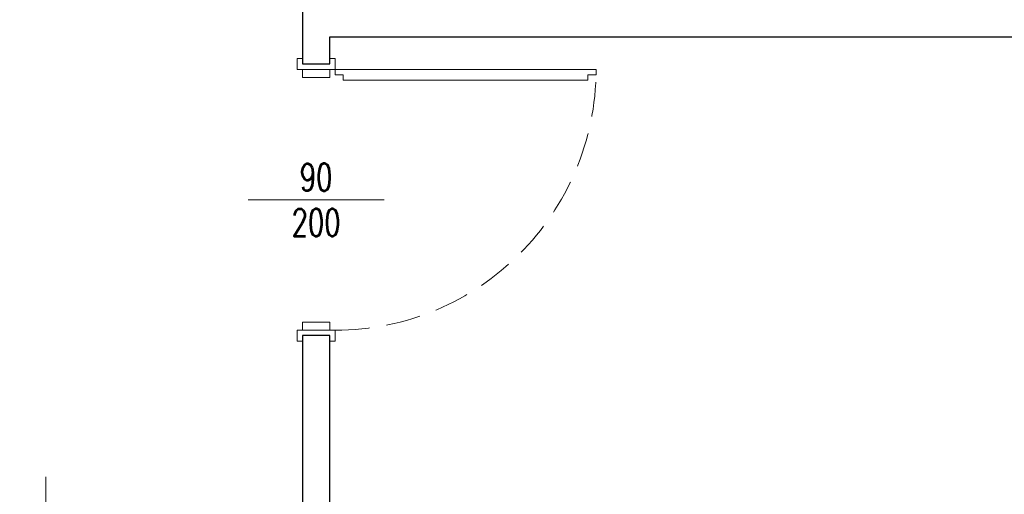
# Model space of a CAD drawing. Header units: millimetres. Extents: x 6161 to 8965, y -9035 to -5431.
# Tile 8 of 256: x 6405 to 6767, y -7187 to -7012. Entities that reach past the tile are written whole.
import ezdxf

# ---------------------------------------------------------------- set-up
doc = ezdxf.new("R2010")
doc.units = ezdxf.units.MM
doc.linetypes.add('DASHED', pattern=[19.05, 12.7, -6.35])
doc.layers.add('! stolarka nowa', color=5, linetype='Continuous', lineweight=13)
doc.layers.add('drzwi', color=30, linetype='Continuous', lineweight=20)
doc.layers.add('Ściany', color=7, linetype='Continuous')
doc.styles.add('JACEK_07', font='SIMPLEX.SHX', dxfattribs={"width": 0.7})

# ---------------------------------------------------------------- blocks, each defined once
blk = doc.blocks.new('*U603')
blk.add_lwpolyline([(4, 7), (4, 10), (6, 10), (6, 100), (4, 100), (4, 103), (2, 103), (2, 7)], close=True)
at = {"color": 7}
blk.add_lwpolyline([(50, 25), (50, -25)], dxfattribs=at)
for points in [[(-2, -5), (0, -5), (0, 5), (-2, 5), (-2, 7), (2, 7), (2, 5), (2, -7), (-2, -7), (-2, -5)], [(2, 5), (5, 5), (5, -5), (2, -5)], [(98, 5), (95, 5), (95, -5), (98, -5)], [(102, -5), (100, -5), (100, 5), (102, 5), (102, 7), (98, 7), (98, 5), (98, -7), (102, -7), (102, -5)]]:
    blk.add_lwpolyline(points)
at = {"linetype": 'DASHED'}
blk.add_arc((2, 7), 96, 360, 90, dxfattribs=at)
at = {"color": 7, "insert": (50, 0), "char_height": 10, "width": 10, "attachment_point": 5, "rotation": 90, "style": 'JACEK_07'}
blk.add_mtext('90\\P200', dxfattribs=at)
blk = doc.blocks.new('*U589')
at = {"layer": '! stolarka nowa'}
for p in [(0, 3), (0, 0), (0, -3)]:
    blk.add_point(p, dxfattribs=at)
at = {"color": 7}
blk.add_line((55.5, -22.01), (55.5, 22.01), dxfattribs=at)
for p, q in [((0.5, 3), (0.5, -3)), ((7.5, 3), (0.5, 3)), ((6.5, -3), (6.5, 2)), ((6.5, 2), (7.5, 2)), ((7.5, 2), (7.5, 3)), ((103.5, 2), (103.5, 3)), ((103.5, 3), (110.5, 3)), ((103.5, 2), (104.5, 2)), ((104.5, 2), (104.5, -3)), ((110.5, 3), (110.5, -3)), ((0.5, -3), (6.5, -3)), ((7.5, -93), (7.5, -1)), ((7.5, -1), (8.5, -1)), ((8.5, -1), (8.5, -2)), ((8.5, -2), (13.5, -2)), ((13.5, -2), (13.5, -92)), ((110.5, -3), (104.5, -3)), ((7.5, -93), (8.5, -93)), ((8.5, -93), (8.5, -92)), ((8.5, -92), (13.5, -92))]:
    blk.add_line(p, q)
at = {"linetype": 'DASHED'}
blk.add_arc((8.5, 2), 95, 270, 360, dxfattribs=at)
for p in [(111, 3), (111, 0), (111, -3)]:
    blk.add_point(p)
at = {"color": 7, "style": 'JACEK_07', "width": 0.7}
for s, p in [('90', (52.09, -6.33)), ('200', (68.75, -8.88))]:
    blk.add_text(s, height=10, rotation=90, dxfattribs=at).set_placement(p)

msp = doc.modelspace()

# ---------------------------------------------------------------- linework, layer by layer
at = {"layer": 'Ściany'}
for points in [[(6793.83, -6788.82), (6518.83, -6788.82), (6518.83, -6778.82), (6508.83, -6778.82), (6508.83, -6898.32), (6518.83, -6898.32), (6518.83, -6798.82), (6738.85, -6798.82), (6738.85, -7008.32), (6518.83, -7008.32), (6518.83, -6998.32), (6508.83, -6998.32), (6508.83, -7008.32), (6508.83, -7008.32), (6508.83, -7028.32), (6518.83, -7028.32), (6518.83, -7018.32), (6777.85, -7018.32)], [(6777.85, -7195.32), (6518.83, -7195.32), (6518.83, -7128.32), (6508.83, -7128.32), (6508.83, -7195.32), (6468.83, -7195.32), (6468.83, -7205.32)]]:
    msp.add_lwpolyline(points, dxfattribs=at)

# ---------------------------------------------------------------- block references
at = {"layer": 'drzwi', "rotation": 270}
msp.add_blockref('*U603', (6513.83, -7028.32), dxfattribs=at)
at = {"layer": 'drzwi'}
msp.add_blockref('*U589', (6358.83, -7202.32), dxfattribs=at)

doc.saveas('drawing.dxf')
